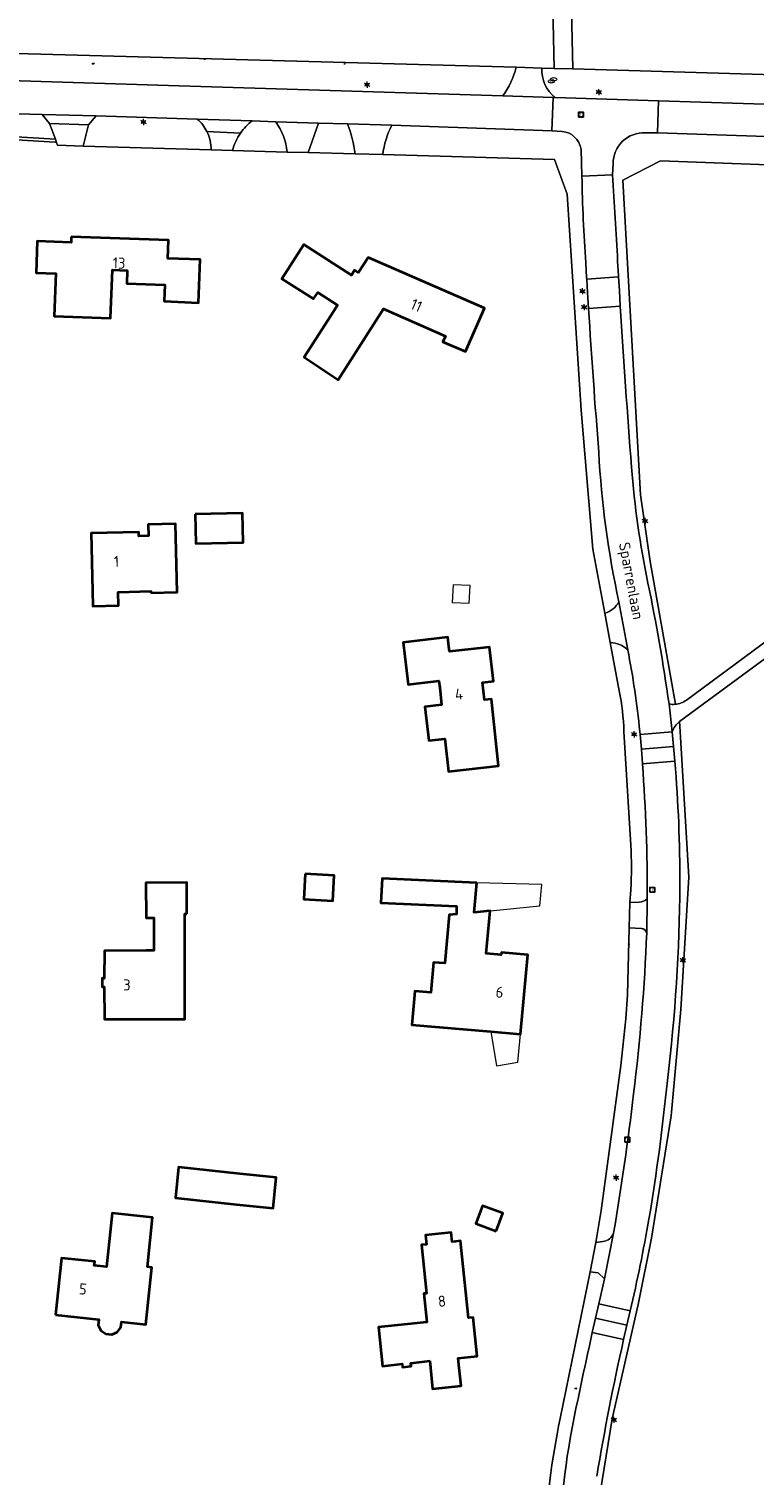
# Model space of a CAD drawing. Header units: metres. Extents: x 140853 to 145288, y 474558 to 480269.
# Tile 30 of 256: x 142223 to 142341, y 475879 to 476114. Entities that reach past the tile are written whole.
import ezdxf
from ezdxf.enums import TextEntityAlignment as Align

# ---------------------------------------------------------------- set-up
doc = ezdxf.new("R2010")
doc.units = ezdxf.units.M
doc.header["$MEASUREMENT"] = 0
for name, color, linetype, lineweight in [('B-WE-GR-BEPLANTING_CULTUUR_BOSPLANTSOEN-G', 90, 'GR-PLANTSOEN', 18), ('B-WE-GR-GRAS_KRUIDENRIJK-G', 80, 'Continuous', 18), ('B-WE-IE-TERREINAFSCHEIDING_KUNSTMATIG_HEKWERK-G', 20, 'IE-TERREINAFSCHEIDING-KUNSTMATIG', 18), ('B-WE-KL-ET_LS_OV_LICHTMAST-S', 190, 'Continuous', 18), ('B-WE-KL-WATER_BRANDLEIDING_PUT-S', 150, 'Continuous', 18), ('B-WE-KL-WATER_PUT-S', 170, 'Continuous', 18), ('B-WE-OG-BEBOUWING-G', 7, 'Continuous', 35), ('B-WE-OG-BEBOUWING_BIJGEBOUW-G', 7, 'Continuous', 18), ('B-WE-OG-BEBOUWING_HUISNUMMER-T18', 10, 'Continuous', 18), ('B-WE-OG-BEBOUWING_LUIFEL-G', 7, 'Continuous', 18), ('B-WE-OG-BEBOUWING_STRAATNAAM-T18', 10, 'Continuous', 18), ('B-WE-OG-TERREIN_ERF-G', 7, 'Continuous', 18), ('B-WE-RI-GWA_RIOOLPUT-S', 30, 'Continuous', 18), ('B-WE-VH-ONVERHARD-G', 252, 'Continuous', 18), ('B-WE-VH-VERHARDING_ASFALT-G', 252, 'Continuous', 18), ('B-WE-VH-VERHARDING_BETONSTRAATSTEEN-G', 252, 'Continuous', 18), ('B-WE-VH-VERHARDING_SIERBESTRATING-G', 252, 'Continuous', 18), ('B-WE-VH-VERHARDING_STRAATBAKSTEEN-G', 252, 'Continuous', 18), ('X-XX-XX-ALGEMEEN-S', 7, 'Continuous', 18)]:
    doc.layers.add(name, color=color, linetype=linetype, lineweight=lineweight)
doc.styles.add('NLCS-ISO', font='txt')
doc.linetypes.add('GR-PLANTSOEN', pattern='A,0,[179,NLCS.shx,S=2,R=0,X=0,Y=0],-4', length=4)
doc.linetypes.add('IE-TERREINAFSCHEIDING-KUNSTMATIG', pattern='A,4,[82,NLCS.shx,S=0.75,R=90,X=0,Y=0],4,-2', length=10)

# ---------------------------------------------------------------- blocks, each defined once
blk = doc.blocks.new('SIE-WEG_AFVALBAK_TYPE_01')
for radius in [0.25, 0.156]:
    blk.add_circle((0, 0), radius)
blk = doc.blocks.new('B-SIE-WEG_LICHTMAST-SO')
at = {"ltscale": 0.1}
for p, q in [((-1.1, 0.6), (-2.2, 1.3)), ((0, 1.3), (0, 2.5)), ((1.1, 0.6), (2.2, 1.3)), ((-1.1, -0.6), (-2.2, -1.3)), ((0, -1.3), (0, -2.5)), ((1.1, -0.6), (2.2, -1.3))]:
    blk.add_line(p, q, dxfattribs=at)
at = {"flags": 128}
for points in [[(-1.2, 0.5), (1.2, 0.5)], [(-1.2, -0.5), (1.2, -0.5)]]:
    blk.add_lwpolyline(points, dxfattribs=at)
at = {"ltscale": 0.1}
blk.add_circle((0, 0), 1.27, dxfattribs=at)
at = {"style": 'NLCS-ISO'}
blk.add_attdef('TYPE', text='', height=1.8, dxfattribs=at).set_placement((0, 2.5), align=Align.BOTTOM_CENTER)
blk = doc.blocks.new('SRI-PUT_INSPECTIE-SO')
at = {"lineweight": -3, "flags": 128}
blk.add_lwpolyline([(-2, -2), (2, -2), (2, 2), (-2, 2)], close=True, dxfattribs=at)
at = {"lineweight": -3, "ltscale": 1.5}
blk.add_circle((0, 0), 2, dxfattribs=at)
at = {"ltscale": 0.1, "style": 'NLCS-ISO'}
blk.add_text('I', height=2.5, dxfattribs=at).set_placement((0, 0), align=Align.MIDDLE_CENTER)
blk = doc.blocks.new('SIE-WEG_STRAATPOT_BRANDKRAAN-SO')
blk.add_ellipse((0, 0), major_axis=(-0.729, 0), ratio=0.685994)
at = {"style": 'NLCS-ISO'}
blk.add_text('BR', height=0.4, dxfattribs=at).set_placement((-0.3, -0.2))
blk = doc.blocks.new('SKL-WATERLEIDINGPUT-SO')
at = {"color": 0, "linetype": 'ByBlock', "lineweight": 18}
blk.add_ellipse((0, 0), major_axis=(2.5, 0), ratio=0.54, dxfattribs=at)
at = {"color": 0, "linetype": 'ByBlock', "lineweight": 18, "style": 'NLCS-ISO'}
blk.add_text('wl', height=1.8, dxfattribs=at).set_placement((0, 0), align=Align.MIDDLE_CENTER)

msp = doc.modelspace()

# ---------------------------------------------------------------- linework, layer by layer
at = {"layer": 'B-WE-GR-BEPLANTING_CULTUUR_BOSPLANTSOEN-G', "ltscale": 0.2, "flags": 128}
for points in [[(142638.415, 476259.588, -0.3988789), (142643.849, 476283.595), (142643.849, 476283.595), (142654.401, 476296.557), (142654.401, 476296.557, 0.1126352), (142664.338, 476316.989), (142664.338, 476316.989), (142654.185, 476319.638), (142655.186, 476330.333), (142658.51, 476336.843), (142654.804, 476343.271), (142654.804, 476343.271, 0.192504), (142645.202, 476350.655), (142645.202, 476350.655), (142635.973, 476352.797), (142635.973, 476352.797, -0.5289322), (142622.732, 476379.729), (142622.732, 476379.729), (142630.182, 476391.361), (142630.182, 476391.361, 0.1275092), (142632.002, 476398.827), (142632.002, 476398.827), (142632.113, 476402.474), (142648.272, 476401.542), (142683.552, 476400.551), (142720.767, 476399.677), (142783.603, 476397.688), (142783.603, 476397.688, 0.1145685), (142822.128, 476407.638), (142822.128, 476407.638), (142826.642, 476409.538), (142834.136, 476413.279), (142500, 476422.945), (142080.458, 476435.082), (142077.718, 476250), (142077.665, 476244.706), (142077.12, 476190.108), (142078.67, 476190.059), (142303.363, 476182.922), (142306.311, 476183.48), (142309.624, 476165.973), (142310.363, 476157.865), (142311.471, 476107.692), (142380.682, 476105.656), (142381.088, 476122.217), (142383.693, 476144.98), (142390.609, 476178.92), (142393.549, 476178.322), (142402.322, 476178.815), (142408.169, 476178.563), (142408.202, 476179.664), (142431.621, 476179.2), (142444.563, 476153.337), (142500, 476165.742), (142512.997, 476168.558), (142527.767, 476170.567), (142529.114, 476247.457), (142630.262, 476244.725), (142707.393, 476221.619), (142707.761, 476224.846), (142710.728, 476242.86), (142711.904, 476250), (142716.022, 476274.999), (142833.243, 476402.281), (142839.471, 476411.873), (142827.589, 476406.324), (142824.444, 476404.87), (142824.444, 476404.87, 0.141336), (142810.209, 476393.386), (142810.209, 476393.386), (142796.799, 476385.314), (142796.799, 476385.314, 0.0424666), (142787.675, 476378.311), (142787.675, 476378.311), (142779.012, 476370.059), (142779.012, 476370.059, 0.0308248), (142767.76, 476358.44), (142767.76, 476358.44), (142758.028, 476346.514), (142758.028, 476346.514, -0.1212795), (142747.675, 476337.359), (142747.675, 476337.359), (142737.835, 476331.941), (142737.835, 476331.941, 0.1282726), (142726.75, 476322.281), (142726.75, 476322.281), (142713.072, 476300.035), (142696.242, 476271.078), (142696.242, 476271.078, -0.1627892), (142672.753, 476250), (142672.753, 476250, -0.2571793), (142645.348, 476250), (142645.348, 476250, -0.1548915), (142638.415, 476259.588)], [(142329.955, 476005.114), (142354.137, 476022.97), (142360.165, 476027.402), (142372.505, 476036.583), (142373.743, 476066.867), (142373.597, 476087.435), (142370.899, 476091.061), (142325.749, 476092.754), (142319.61, 476089.618), (142322.466, 476038.476), (142324.035, 476027.655), (142328.156, 476004.43), (142328.156, 476004.43, 0.1399277), (142329.955, 476005.114)], [(142350.801, 475831.621), (142347.627, 475845.591), (142345.689, 475860.816), (142346.228, 475879.76), (142370.065, 475970.67), (142372.501, 475987.798), (142373.039, 475998.475), (142373.061, 476000), (142373.55, 476033.734), (142373.55, 476033.734, 0.1299323), (142371.795, 476033.25), (142371.795, 476033.25), (142356.867, 476022.278), (142328.852, 476001.617), (142328.947, 476000), (142330.323, 475976.354), (142329.053, 475954.809), (142327.485, 475937.567), (142324.284, 475917.655), (142322.113, 475906.863), (142317.889, 475888.28), (142315.917, 475876.285), (142315.537, 475864.561), (142316.55, 475848.873), (142318.055, 475841.049), (142320.682, 475834.354), (142349.072, 475831.241), (142349.072, 475831.241, 0.1191107), (142350.801, 475831.621)]]:
    msp.add_lwpolyline(points, format="xyb", close=True, dxfattribs=at)
msp.add_lwpolyline([(142306.311, 476183.48), (142303.363, 476182.922), (142306.649, 476165.557), (142307.366, 476157.695), (142308.468, 476107.78), (142311.471, 476107.692), (142310.363, 476157.865), (142309.624, 476165.973), (142306.311, 476183.48)], close=True, dxfattribs=at)
at = {"layer": 'B-WE-GR-GRAS_KRUIDENRIJK-G', "ltscale": 0.2, "flags": 128}
for points in [[(142201.208, 476110.756, 0.1755926), (142202.669, 476106.332), (142202.669, 476106.332), (142245.768, 476105.002), (142300.134, 476103.291), (142300.134, 476103.291, 0.0845533), (142302.3, 476107.95), (142302.3, 476107.95), (142201.208, 476110.756)], [(142308.468, 476107.78), (142306.473, 476107.835), (142306.473, 476107.835, 0.2493463), (142308.598, 476103.044), (142308.598, 476103.044), (142325.418, 476102.515), (142359.827, 476101.434), (142414.061, 476099.67), (142448.661, 476098.517), (142448.661, 476098.517, 0.2563079), (142451.156, 476103.272), (142451.156, 476103.272), (142383.681, 476105.568), (142380.682, 476105.656), (142311.471, 476107.692), (142308.468, 476107.78)], [(142226.461, 476098.839), (142225.273, 476100.272), (142209.347, 476100.728), (142209.012, 476100.738), (142209.012, 476100.738, 0.4028746), (142203.289, 476095.254), (142203.289, 476095.254), (142209.533, 476039.362), (142209.533, 476039.362, 0.145019), (142212.717, 476038.02), (142212.717, 476038.02), (142212.412, 476040.501), (142206.068, 476089.573), (142207.122, 476094.277), (142210.112, 476097.317), (142227.407, 476096.282), (142226.461, 476098.839)], [(142252.026, 476097.519, 0.0965696), (142250.478, 476099.524), (142250.478, 476099.524), (142234.036, 476100.057), (142232.771, 476098.625), (142231.922, 476095.143), (142252.723, 476094.511), (142252.723, 476094.511, 0.1186307), (142252.026, 476097.519)], [(142256.197, 476094.417), (142265.05, 476094.175), (142265.05, 476094.175, 0.1339172), (142263.213, 476099.081), (142263.213, 476099.081), (142259.392, 476099.243), (142259.392, 476099.243, 0.079272), (142257.493, 476097.269), (142257.493, 476097.269, 0.0911445), (142256.197, 476094.417)], [(142274.863, 476098.767), (142270.165, 476098.895), (142268.513, 476094.081), (142276.106, 476093.874), (142276.106, 476093.874, 0.0709591), (142274.863, 476098.767)], [(142313.735, 476073.756), (142313.593, 476076.152), (142313.593, 476076.152, -0.0135633), (142312.976, 476090.282), (142312.976, 476090.282), (142312.834, 476094.65), (142312.834, 476094.65, 0.3343457), (142309.784, 476097.54), (142309.784, 476097.54), (142308.063, 476097.599), (142282.067, 476098.548), (142282.067, 476098.548, 0.0781307), (142280.596, 476093.752), (142280.596, 476093.752), (142308.49, 476092.991), (142310.548, 476087.338), (142312.863, 476052.24), (142314.765, 476029.653), (142316.697, 476019.241), (142316.697, 476019.241, 0.2102788), (142318.978, 476021.093), (142318.978, 476021.093, -0.0398789), (142315.711, 476045.394), (142315.711, 476045.394, -0.0038899), (142314.044, 476068.737), (142314.044, 476068.737), (142313.88, 476071.361), (142313.751, 476073.496), (142313.735, 476073.756)], [(142320.775, 475972.222), (142322.261, 475972.288), (142322.261, 475972.288, 0.2183126), (142323.584, 475972.835), (142323.584, 475972.835, 0.0198597), (142322.811, 475994.738), (142322.811, 475994.738), (142322.634, 475997.131), (142322.428, 475999.522), (142322.382, 476000), (142322.382, 476000, 0.024519), (142320.412, 476013.294), (142320.412, 476013.294, 0.1763834), (142317.582, 476014.471), (142317.582, 476014.471), (142319.035, 476006.642), (142319.035, 476006.642, -0.0405146), (142319.804, 476000), (142319.804, 476000), (142320.914, 475981.514), (142320.914, 475981.514, -0.0325754), (142320.897, 475974.3), (142320.897, 475974.3), (142320.775, 475972.222)], [(142316.115, 475922.144), (142315.25, 475916.955), (142316.387, 475917.114), (142316.387, 475917.114, 0.2875078), (142318.112, 475918.502), (142318.112, 475918.502, 0.0136724), (142321.357, 475941.109), (142321.357, 475941.109, 0.0209894), (142323.499, 475967.309), (142323.499, 475967.309, 0.3378353), (142322.645, 475967.968), (142322.645, 475967.968), (142320.641, 475968.11), (142320.392, 475957.188), (142320.111, 475953.311), (142319.29, 475945.725), (142316.115, 475922.144)], [(142311.897, 475889.436, -0.0043496), (142314.659, 475902.31), (142314.659, 475902.31), (142315.186, 475904.651), (142315.72, 475906.991), (142316.664, 475911.046), (142315.636, 475912.041), (142314.298, 475912.181), (142309.433, 475888.339), (142309.433, 475888.339, 0.0438781), (142307.008, 475868.125), (142307.008, 475868.125), (142306.882, 475864.775), (142306.882, 475864.775, 0.0841093), (142309.094, 475866.177), (142309.094, 475866.177, -0.0420862), (142311.897, 475889.436)]]:
    msp.add_lwpolyline(points, format="xyb", close=True, dxfattribs=at)
msp.add_lwpolyline([(142227.407, 476096.282), (142210.112, 476097.317), (142210.309, 476096.804), (142227.372, 476095.774), (142227.603, 476095.753), (142227.407, 476096.282)], close=True, dxfattribs=at)
for points in [[(142371.796, 476095.707), (142325.231, 476097.291), (142323.272, 476097.311), (142323.272, 476097.311, 0.4280677), (142318.05, 476092.294), (142318.05, 476092.294), (142317.954, 476090.458), (142317.954, 476090.458, -0.0032296), (142318.776, 476076.441), (142318.776, 476076.441), (142318.916, 476074.045), (142318.926, 476073.883), (142319.06, 476071.65), (142319.214, 476069.125), (142319.214, 476069.125, 0.0037851), (142321.027, 476042.987), (142321.027, 476042.987, 0.0319503), (142323.702, 476024.116), (142323.702, 476024.116, -0.0160483), (142327.125, 476004.487), (142327.125, 476004.487, 0.0727906), (142328.156, 476004.43), (142328.156, 476004.43), (142324.035, 476027.655), (142322.466, 476038.476), (142319.61, 476089.618), (142325.749, 476092.754), (142370.899, 476091.061)], [(142315.917, 475876.285), (142317.889, 475888.28), (142322.113, 475906.863), (142324.284, 475917.655), (142327.485, 475937.567), (142329.053, 475954.809), (142330.323, 475976.354), (142328.947, 476000), (142328.852, 476001.617), (142328.852, 476001.617, 0.1475306), (142327.637, 475999.944), (142327.637, 475999.944), (142327.872, 475997.556), (142328.083, 475995.165), (142328.083, 475995.165, -0.0216866), (142328.874, 475975.105), (142328.874, 475975.105, -0.0295731), (142326.853, 475943.285), (142326.853, 475943.285, -0.0174162), (142323.869, 475920.777), (142323.869, 475920.777, -0.0136586), (142320.825, 475905.85), (142320.825, 475905.85), (142320.278, 475903.513), (142319.743, 475901.174), (142319.743, 475901.174, 0.0139656), (142315.389, 475878.988)]]:
    msp.add_lwpolyline(points, format="xyb", dxfattribs=at)
at = {"layer": 'B-WE-IE-TERREINAFSCHEIDING_KUNSTMATIG_HEKWERK-G', "ltscale": 0.2, "flags": 128}
for points in [[(142303.363, 476182.922), (142306.649, 476165.557), (142307.366, 476157.695), (142308.468, 476107.78)], [(142201.208, 476110.756), (142302.3, 476107.95)], [(142306.473, 476107.835), (142308.468, 476107.78)], [(142265.05, 476094.175), (142256.197, 476094.417)], [(142276.106, 476093.874), (142268.513, 476094.081)], [(142316.697, 476019.241), (142314.765, 476029.653), (142312.863, 476052.24), (142310.548, 476087.338), (142308.49, 476092.991), (142280.596, 476093.752)], [(142319.035, 476006.642), (142317.582, 476014.471)], [(142320.392, 475957.188), (142320.641, 475968.11)], [(142320.111, 475953.311), (142320.392, 475957.188)], [(142316.115, 475922.144), (142319.29, 475945.725), (142320.111, 475953.311)], [(142316.115, 475922.144), (142315.25, 475916.955)]]:
    msp.add_lwpolyline(points, dxfattribs=at)
msp.add_lwpolyline([(142319.804, 476000, 0.0405146), (142319.035, 476006.642)], format="xyb", dxfattribs=at)
at = {"layer": 'B-WE-OG-BEBOUWING-G', "ltscale": 0.2, "flags": 128}
for points in [[(142229.997, 476080.418), (142229.954, 476079.502), (142224.466, 476079.715), (142224.285, 476074.557), (142227.47, 476074.445), (142227.223, 476067.509), (142236.394, 476067.182), (142236.674, 476075.037), (142239.072, 476074.951), (142238.995, 476072.797), (142245.224, 476072.573), (142245.115, 476069.925), (142250.65, 476069.696), (142250.941, 476076.72), (142245.699, 476076.858), (142245.798, 476079.851), (142229.997, 476080.418)], [(142276.601, 476074.567), (142276.002, 476074.956), (142275.516, 476074.188), (142267.76, 476079.157), (142264.199, 476073.599), (142269.373, 476070.306), (142270.039, 476071.352), (142273.253, 476069.307), (142272.588, 476068.261), (142267.833, 476060.83), (142273.385, 476057.172), (142280.709, 476068.683), (142290.787, 476064.278), (142290.38, 476063.354), (142294.031, 476061.745), (142297.133, 476068.785), (142278.226, 476077.063), (142276.601, 476074.567)], [(142242.933, 476022.563), (142247.193, 476022.671), (142246.925, 476033.771), (142242.496, 476033.651), (142242.546, 476031.812), (142240.996, 476031.77), (142240.979, 476032.41), (142233.22, 476032.23), (142233.452, 476022.87), (142233.515, 476020.394), (142237.664, 476020.5), (142237.609, 476022.657), (142242.928, 476022.792), (142242.933, 476022.563)], [(142250.104, 476035.329), (142250.219, 476030.544), (142257.939, 476030.73), (142257.823, 476035.516), (142250.104, 476035.329)], [(142285.618, 476007.748), (142289.74, 476008.227), (142289.862, 476007.154), (142290.18, 476004.352), (142287.448, 476004.042), (142288.074, 475998.527), (142290.671, 475998.814), (142291.287, 475993.49), (142299.426, 475994.431), (142298.259, 476005.258), (142297.116, 476005.128), (142296.795, 476007.96), (142298.593, 476008.164), (142297.96, 476013.738), (142296.986, 476013.627), (142291.453, 476012.999), (142291.362, 476013.803), (142291.19, 476015.314), (142283.937, 476014.49), (142284.715, 476007.643), (142285.618, 476007.748)], [(142268.005, 475976.878), (142267.786, 475972.744), (142272.47, 475972.497), (142272.688, 475976.631), (142268.005, 475976.878)], [(142248.764, 475970.399), (142248.748, 475975.443), (142242.133, 475975.434), (142242.146, 475969.743), (142243.396, 475969.745), (142243.397, 475964.432), (142242.147, 475964.431), (142235.397, 475964.383), (142235.365, 475959.892), (142235.035, 475959.894), (142235.026, 475958.515), (142235.356, 475958.512), (142235.395, 475953.284), (142248.46, 475953.284), (142248.434, 475970.398), (142248.764, 475970.399)], [(142295.89, 475975.407), (142280.498, 475976.14), (142280.31, 475972.189), (142292.576, 475971.606), (142292.595, 475970.323), (142291.413, 475970.206), (142290.717, 475962.347), (142288.862, 475962.488), (142288.42, 475957.598), (142285.811, 475957.834), (142285.313, 475952.324), (142298.17, 475951.247), (142302.993, 475950.842), (142304.158, 475963.705), (142299.906, 475964.09), (142299.869, 475963.692), (142297.429, 475963.913), (142298.059, 475970.865), (142295.455, 475970.607), (142295.89, 475975.407)], [(142257.373, 475928.136), (142247.425, 475929.192), (142246.908, 475924.197), (142256.856, 475923.141), (142262.777, 475922.528), (142263.292, 475927.508), (142257.373, 475928.136)], [(142299.041, 475918.831), (142300.103, 475921.705), (142296.806, 475922.923), (142295.744, 475920.049), (142299.041, 475918.831)], [(142227.43, 475905.188), (142234.472, 475904.455), (142234.374, 475903.51), (142234.808, 475902.661), (142235.604, 475902.095), (142236.569, 475901.995), (142237.464, 475902.384), (142238.064, 475903.126), (142238.162, 475904.071), (142242.106, 475903.661), (142243.07, 475912.921), (142242.354, 475912.995), (142243.192, 475921.05), (142236.613, 475921.744), (142235.722, 475913.022), (142233.734, 475913.219), (142233.804, 475913.888), (142228.393, 475914.442), (142227.43, 475905.188)], [(142288.242, 475897.719), (142288.714, 475893.202), (142293.333, 475893.684), (142293.026, 475896.62), (142292.862, 475898.191), (142295.935, 475898.512), (142295.28, 475904.789), (142294.521, 475904.71), (142293.23, 475917.235), (142292.432, 475917.142), (142291.885, 475917.085), (142291.732, 475918.568), (142287.552, 475918.136), (142287.704, 475916.664), (142286.918, 475916.583), (142287.732, 475908.695), (142287.305, 475908.65), (142287.785, 475903.995), (142279.907, 475903.182), (142280.56, 475896.857), (142283.777, 475897.218), (142283.838, 475896.682), (142285.249, 475896.84), (142285.189, 475897.377), (142288.242, 475897.719)]]:
    msp.add_lwpolyline(points, close=True, dxfattribs=at)
at = {"layer": 'B-WE-OG-BEBOUWING_BIJGEBOUW-G', "ltscale": 0.2, "flags": 128}
msp.add_lwpolyline([(142291.911, 476020.967), (142294.651, 476020.838), (142294.787, 476023.74), (142292.048, 476023.87), (142291.911, 476020.967)], close=True, dxfattribs=at)
at = {"layer": 'B-WE-OG-BEBOUWING_LUIFEL-G', "ltscale": 0.2, "flags": 128}
for points in [[(142295.89, 475975.407), (142295.455, 475970.607), (142298.059, 475970.865), (142306.144, 475971.667), (142306.458, 475975.133), (142295.89, 475975.407)], [(142302.993, 475950.842), (142298.17, 475951.247), (142299.117, 475945.662), (142302.581, 475946.291), (142302.993, 475950.842)]]:
    msp.add_lwpolyline(points, close=True, dxfattribs=at)
at = {"layer": 'B-WE-OG-TERREIN_ERF-G', "ltscale": 0.2, "flags": 128}
for points in [[(142306.473, 476107.835), (142308.468, 476107.78), (142307.366, 476157.695), (142306.649, 476165.557), (142303.363, 476182.922), (142078.67, 476190.059), (142077.12, 476190.108), (142076.411, 476157.624), (142076.408, 476154.976), (142076.408, 476154.454), (142076.035, 476115.169), (142143.212, 476112.774), (142145.866, 476112.631), (142198.07, 476110.978), (142201.208, 476110.756), (142302.3, 476107.95), (142306.473, 476107.835)], [(142229.997, 476080.418), (142245.798, 476079.851), (142245.699, 476076.858), (142250.941, 476076.72), (142250.65, 476069.696), (142245.115, 476069.925), (142245.224, 476072.573), (142238.995, 476072.797), (142239.072, 476074.951), (142236.674, 476075.037), (142236.394, 476067.182), (142227.223, 476067.509), (142227.47, 476074.445), (142224.285, 476074.557), (142224.466, 476079.715), (142229.954, 476079.502), (142229.997, 476080.418)], [(142276.601, 476074.567), (142278.226, 476077.063), (142297.133, 476068.785), (142294.031, 476061.745), (142290.38, 476063.354), (142290.787, 476064.278), (142280.709, 476068.683), (142273.385, 476057.172), (142267.833, 476060.83), (142272.588, 476068.261), (142273.253, 476069.307), (142270.039, 476071.352), (142269.373, 476070.306), (142264.199, 476073.599), (142267.76, 476079.157), (142275.516, 476074.188), (142276.002, 476074.956), (142276.601, 476074.567)], [(142233.452, 476022.87), (142233.22, 476032.23), (142240.979, 476032.41), (142240.996, 476031.77), (142242.546, 476031.812), (142242.496, 476033.651), (142246.925, 476033.771), (142247.193, 476022.671), (142242.933, 476022.563), (142242.928, 476022.792), (142237.609, 476022.657), (142237.664, 476020.5), (142233.515, 476020.394), (142233.452, 476022.87)], [(142250.104, 476035.329), (142257.823, 476035.516), (142257.939, 476030.73), (142250.219, 476030.544), (142250.104, 476035.329)], [(142289.74, 476008.227), (142285.618, 476007.748), (142284.715, 476007.643), (142283.937, 476014.49), (142291.19, 476015.314), (142291.362, 476013.803), (142291.453, 476012.999), (142296.986, 476013.627), (142297.96, 476013.738), (142298.593, 476008.164), (142296.795, 476007.96), (142297.116, 476005.128), (142298.259, 476005.258), (142299.426, 475994.431), (142291.287, 475993.49), (142290.671, 475998.814), (142288.074, 475998.527), (142287.448, 476004.042), (142290.18, 476004.352), (142289.862, 476007.154), (142289.74, 476008.227)], [(142268.005, 475976.878), (142272.688, 475976.631), (142272.47, 475972.497), (142267.786, 475972.744), (142268.005, 475976.878)], [(142248.764, 475970.399), (142248.434, 475970.398), (142248.46, 475953.284), (142235.395, 475953.284), (142235.356, 475958.512), (142235.026, 475958.515), (142235.035, 475959.894), (142235.365, 475959.892), (142235.397, 475964.383), (142242.147, 475964.431), (142243.397, 475964.432), (142243.396, 475969.745), (142242.146, 475969.743), (142242.133, 475975.434), (142248.748, 475975.443), (142248.764, 475970.399)], [(142298.17, 475951.247), (142285.313, 475952.324), (142285.811, 475957.834), (142288.42, 475957.598), (142288.862, 475962.488), (142290.717, 475962.347), (142291.413, 475970.206), (142292.595, 475970.323), (142292.576, 475971.606), (142280.31, 475972.189), (142280.498, 475976.14), (142295.89, 475975.407), (142295.455, 475970.607), (142298.059, 475970.865), (142297.429, 475963.913), (142299.869, 475963.692), (142299.906, 475964.09), (142304.158, 475963.705), (142302.993, 475950.842), (142298.17, 475951.247)], [(142256.856, 475923.141), (142246.908, 475924.197), (142247.425, 475929.192), (142257.373, 475928.136), (142263.292, 475927.508), (142262.777, 475922.528), (142256.856, 475923.141)], [(142299.041, 475918.831), (142295.744, 475920.049), (142296.806, 475922.923), (142300.103, 475921.705), (142299.041, 475918.831)], [(142227.43, 475905.188), (142228.393, 475914.442), (142233.804, 475913.888), (142233.734, 475913.219), (142235.722, 475913.022), (142236.613, 475921.744), (142243.192, 475921.05), (142242.354, 475912.995), (142243.07, 475912.921), (142242.106, 475903.661), (142238.162, 475904.071), (142238.064, 475903.126), (142237.464, 475902.384), (142236.569, 475901.995), (142235.604, 475902.095), (142234.808, 475902.661), (142234.374, 475903.51), (142234.472, 475904.455), (142227.43, 475905.188)], [(142293.026, 475896.62), (142293.333, 475893.684), (142288.714, 475893.202), (142288.242, 475897.719), (142285.189, 475897.377), (142285.249, 475896.84), (142283.838, 475896.682), (142283.777, 475897.218), (142280.56, 475896.857), (142279.907, 475903.182), (142287.785, 475903.995), (142287.305, 475908.65), (142287.732, 475908.695), (142286.918, 475916.583), (142287.704, 475916.664), (142287.552, 475918.136), (142291.732, 475918.568), (142291.885, 475917.085), (142292.432, 475917.142), (142293.23, 475917.235), (142294.521, 475904.71), (142295.28, 475904.789), (142295.935, 475898.512), (142292.862, 475898.191), (142293.026, 475896.62)]]:
    msp.add_lwpolyline(points, close=True, dxfattribs=at)
msp.add_lwpolyline([(142307.008, 475868.125, -0.0438781), (142309.433, 475888.339), (142309.433, 475888.339), (142314.298, 475912.181), (142315.25, 475916.955), (142316.115, 475922.144), (142319.29, 475945.725), (142320.111, 475953.311), (142320.392, 475957.188), (142320.641, 475968.11), (142320.775, 475972.222), (142320.897, 475974.3), (142320.897, 475974.3, 0.0325754), (142320.914, 475981.514), (142320.914, 475981.514), (142319.804, 476000), (142319.804, 476000, 0.0405146), (142319.035, 476006.642), (142319.035, 476006.642), (142317.582, 476014.471), (142316.697, 476019.241), (142314.765, 476029.653), (142312.863, 476052.24), (142310.548, 476087.338), (142308.49, 476092.991), (142280.596, 476093.752), (142280.596, 476093.752), (142276.106, 476093.874), (142268.513, 476094.081), (142265.05, 476094.175), (142256.197, 476094.417), (142252.723, 476094.511), (142231.922, 476095.143), (142227.782, 476095.268), (142227.603, 476095.753), (142227.372, 476095.774), (142210.309, 476096.804)], format="xyb", dxfattribs=at)
at = {"layer": 'B-WE-VH-ONVERHARD-G', "ltscale": 0.2, "flags": 128}
msp.add_lwpolyline([(142308.598, 476103.044, -0.2493463), (142306.473, 476107.835), (142306.473, 476107.835), (142302.3, 476107.95), (142302.3, 476107.95, -0.0845533), (142300.134, 476103.291), (142300.134, 476103.291), (142308.293, 476103.053), (142308.598, 476103.044)], format="xyb", close=True, dxfattribs=at)
at = {"layer": 'B-WE-VH-VERHARDING_ASFALT-G', "ltscale": 0.2, "flags": 128}
for points in [[(142209.347, 476100.728), (142225.273, 476100.272), (142234.036, 476100.057), (142250.478, 476099.524), (142259.392, 476099.243), (142263.213, 476099.081), (142270.165, 476098.895), (142274.863, 476098.767), (142274.863, 476098.767), (142282.067, 476098.548), (142308.063, 476097.599), (142308.293, 476103.053), (142300.134, 476103.291), (142245.768, 476105.002), (142202.669, 476106.332)], [(142359.827, 476101.434), (142325.418, 476102.515), (142325.231, 476097.291), (142371.796, 476095.707)]]:
    msp.add_lwpolyline(points, dxfattribs=at)
for points in [[(142313.593, 476076.152), (142313.735, 476073.756), (142313.751, 476073.496), (142318.926, 476073.883), (142318.916, 476074.045), (142318.776, 476076.441), (142318.776, 476076.441, 0.0032296), (142317.954, 476090.458), (142317.954, 476090.458), (142312.976, 476090.282), (142312.976, 476090.282, 0.0135633), (142313.593, 476076.152)], [(142319.214, 476069.125), (142314.044, 476068.737), (142314.044, 476068.737, 0.0038899), (142315.711, 476045.394), (142315.711, 476045.394, 0.0398789), (142318.978, 476021.093), (142318.978, 476021.093), (142320.412, 476013.294), (142320.412, 476013.294, -0.024519), (142322.382, 476000), (142322.382, 476000), (142322.428, 475999.522), (142327.637, 475999.944), (142327.125, 476004.487), (142327.125, 476004.487, 0.0160483), (142323.702, 476024.116), (142323.702, 476024.116, -0.0319503), (142321.027, 476042.987), (142321.027, 476042.987, -0.0037851), (142319.214, 476069.125)], [(142322.811, 475994.738, -0.0198597), (142323.584, 475972.835), (142323.584, 475972.835), (142323.583, 475972.655), (142323.499, 475967.309), (142323.499, 475967.309, -0.0209894), (142321.357, 475941.109), (142321.357, 475941.109, -0.0136724), (142318.112, 475918.502), (142318.112, 475918.502), (142316.664, 475911.046), (142315.72, 475906.991), (142320.825, 475905.85), (142320.825, 475905.85, 0.0136586), (142323.869, 475920.777), (142323.869, 475920.777, 0.0174162), (142326.853, 475943.285), (142326.853, 475943.285, 0.0295731), (142328.874, 475975.105), (142328.874, 475975.105, 0.0216866), (142328.083, 475995.165), (142328.083, 475995.165), (142322.811, 475994.738)]]:
    msp.add_lwpolyline(points, format="xyb", close=True, dxfattribs=at)
for points in [[(142327.872, 475997.556), (142327.637, 475999.944), (142322.428, 475999.522), (142322.634, 475997.131), (142327.872, 475997.556)], [(142328.083, 475995.165), (142327.872, 475997.556), (142322.634, 475997.131), (142322.811, 475994.738), (142328.083, 475995.165)], [(142320.278, 475903.513), (142320.825, 475905.85), (142315.72, 475906.991), (142315.186, 475904.651), (142320.278, 475903.513)], [(142315.186, 475904.651), (142314.659, 475902.31), (142319.743, 475901.174), (142320.278, 475903.513), (142315.186, 475904.651)]]:
    msp.add_lwpolyline(points, close=True, dxfattribs=at)
msp.add_lwpolyline([(142315.389, 475878.988, -0.0139656), (142319.743, 475901.174), (142319.743, 475901.174), (142314.659, 475902.31), (142314.659, 475902.31, 0.0043496), (142311.897, 475889.436), (142311.897, 475889.436, 0.0420862), (142309.094, 475866.177)], format="xyb", dxfattribs=at)
at = {"layer": 'B-WE-VH-VERHARDING_BETONSTRAATSTEEN-G', "ltscale": 0.2, "flags": 128}
for points in [[(142308.063, 476097.599), (142309.784, 476097.54), (142309.784, 476097.54, -0.3343457), (142312.834, 476094.65), (142312.834, 476094.65), (142312.976, 476090.282), (142317.954, 476090.458), (142318.05, 476092.294), (142318.05, 476092.294, -0.4280677), (142323.272, 476097.311), (142323.272, 476097.311), (142325.231, 476097.291), (142325.418, 476102.515), (142308.598, 476103.044), (142308.293, 476103.053), (142308.063, 476097.599)], [(142316.697, 476019.241), (142317.582, 476014.471), (142317.582, 476014.471, -0.1763834), (142320.412, 476013.294), (142320.412, 476013.294), (142318.978, 476021.093), (142318.978, 476021.093, -0.2102788), (142316.697, 476019.241)], [(142322.261, 475972.288), (142320.775, 475972.222), (142320.641, 475968.11), (142322.645, 475967.968), (142322.645, 475967.968, -0.3378353), (142323.499, 475967.309), (142323.499, 475967.309), (142323.583, 475972.655), (142323.584, 475972.835), (142323.584, 475972.835, -0.2183126), (142322.261, 475972.288)], [(142316.664, 475911.046), (142318.112, 475918.502), (142318.112, 475918.502, -0.2875078), (142316.387, 475917.114), (142316.387, 475917.114), (142315.25, 475916.955), (142314.298, 475912.181), (142315.636, 475912.041), (142316.664, 475911.046)]]:
    msp.add_lwpolyline(points, format="xyb", close=True, dxfattribs=at)
msp.add_lwpolyline([(142313.751, 476073.496), (142313.88, 476071.361), (142314.044, 476068.737), (142319.214, 476069.125), (142319.06, 476071.65), (142318.926, 476073.883), (142313.751, 476073.496)], close=True, dxfattribs=at)
at = {"layer": 'B-WE-VH-VERHARDING_SIERBESTRATING-G', "ltscale": 0.2, "flags": 128}
for points in [[(142225.273, 476100.272), (142226.461, 476098.839), (142232.771, 476098.625), (142234.036, 476100.057), (142225.273, 476100.272)], [(142232.771, 476098.625), (142226.461, 476098.839), (142227.407, 476096.282), (142227.603, 476095.753), (142227.782, 476095.268), (142231.922, 476095.143), (142232.771, 476098.625)]]:
    msp.add_lwpolyline(points, close=True, dxfattribs=at)
for points in [[(142250.478, 476099.524, -0.0965696), (142252.026, 476097.519), (142252.026, 476097.519), (142257.493, 476097.269), (142257.493, 476097.269, -0.079272), (142259.392, 476099.243), (142259.392, 476099.243), (142250.478, 476099.524)], [(142265.05, 476094.175), (142268.513, 476094.081), (142270.165, 476098.895), (142263.213, 476099.081), (142263.213, 476099.081, -0.1339172), (142265.05, 476094.175)], [(142252.723, 476094.511), (142256.197, 476094.417), (142256.197, 476094.417, -0.0911445), (142257.493, 476097.269), (142257.493, 476097.269), (142252.026, 476097.519), (142252.026, 476097.519, -0.1186307), (142252.723, 476094.511)], [(142282.067, 476098.548), (142274.863, 476098.767), (142274.863, 476098.767, -0.0709591), (142276.106, 476093.874), (142276.106, 476093.874), (142280.596, 476093.752), (142280.596, 476093.752, -0.0781307), (142282.067, 476098.548)]]:
    msp.add_lwpolyline(points, format="xyb", close=True, dxfattribs=at)
at = {"layer": 'B-WE-VH-VERHARDING_STRAATBAKSTEEN-G', "ltscale": 0.2, "flags": 128}
msp.add_lwpolyline([(142328.852, 476001.617), (142356.867, 476022.278), (142371.795, 476033.25), (142371.795, 476033.25, -0.1299323), (142373.55, 476033.734), (142373.55, 476033.734, -0.1340737), (142375.362, 476033.255), (142375.362, 476033.255), (142375.477, 476039.507), (142375.477, 476039.507, -0.1194366), (142374.358, 476037.962), (142374.358, 476037.962), (142372.505, 476036.583), (142360.165, 476027.402), (142354.137, 476022.97), (142329.955, 476005.114), (142329.955, 476005.114, -0.1399277), (142328.156, 476004.43), (142328.156, 476004.43, -0.0727906), (142327.125, 476004.487), (142327.125, 476004.487), (142327.637, 475999.944), (142327.637, 475999.944, -0.1475306), (142328.852, 476001.617)], format="xyb", close=True, dxfattribs=at)

# ---------------------------------------------------------------- block references
at = {"layer": 'B-WE-KL-ET_LS_OV_LICHTMAST-S', "xscale": 0.2, "yscale": 0.2, "zscale": 0.2}
for p in [(142278.064, 476105.128), (142315.729, 476103.921), (142241.713, 476099.058), (142313.046, 476071.554), (142313.346, 476068.976), (142323.225, 476034.213), (142321.444, 475999.543), (142329.382, 475962.836), (142318.519, 475927.506), (142318.162, 475888.158)]:
    msp.add_blockref('B-SIE-WEG_LICHTMAST-SO', p, dxfattribs=at)
at = {"layer": 'B-WE-KL-WATER_BRANDLEIDING_PUT-S', "xscale": 0.2, "yscale": 0.2, "zscale": 0.2}
for p in [(142233.572, 476108.546), (142311.998, 475893.245)]:
    msp.add_blockref('SIE-WEG_STRAATPOT_BRANDKRAAN-SO', p, dxfattribs=at)
at = {"layer": 'B-WE-KL-WATER_PUT-S', "xscale": 0.2, "yscale": 0.2, "zscale": 0.2}
for p in [(142308.378, 476106.003), (142307.983, 476105.651)]:
    msp.add_blockref('SKL-WATERLEIDINGPUT-SO', p, dxfattribs=at)
at = {"layer": 'B-WE-RI-GWA_RIOOLPUT-S', "xscale": 0.2, "yscale": 0.2, "zscale": 0.2}
for p in [(142312.819, 476100.26), (142324.402, 475974.281), (142320.34, 475933.661)]:
    msp.add_blockref('SRI-PUT_INSPECTIE-SO', p, dxfattribs=at)
at = {"layer": 'X-XX-XX-ALGEMEEN-S', "xscale": 0.2, "yscale": 0.2, "zscale": 0.2}
for p in [(142251.652, 476109.234), (142274.4, 476108.492), (142320.592, 475965.446)]:
    msp.add_blockref('SIE-WEG_AFVALBAK_TYPE_01', p, dxfattribs=at)

# ---------------------------------------------------------------- texts
at = {"layer": 'B-WE-OG-BEBOUWING_HUISNUMMER-T18', "style": 'NLCS-ISO'}
for s, rotation, p in [('13', 357.9, (142237.754, 476076.137)), ('11', 336.4, (142286.075, 476069.26)), ('1', 1.4, (142237.335, 476027.65)), ('4', 6.5, (142292.981, 476006.093)), ('3', 359.6, (142239.028, 475958.822)), ('6', 354.8, (142299.592, 475957.634)), ('5', 354, (142231.89, 475909.401)), ('8', 5.9, (142290.22, 475907.423))]:
    msp.add_text(s, height=1.8, rotation=rotation, dxfattribs=at).set_placement(p, align=Align.MIDDLE_CENTER)
at = {"layer": 'B-WE-OG-BEBOUWING_STRAATNAAM-T18', "style": 'NLCS-ISO'}
msp.add_text('Sparrenlaan', height=1.8, rotation=280.7, dxfattribs=at).set_placement((142321.015, 476024.499), align=Align.MIDDLE_CENTER)

doc.saveas('drawing.dxf')
